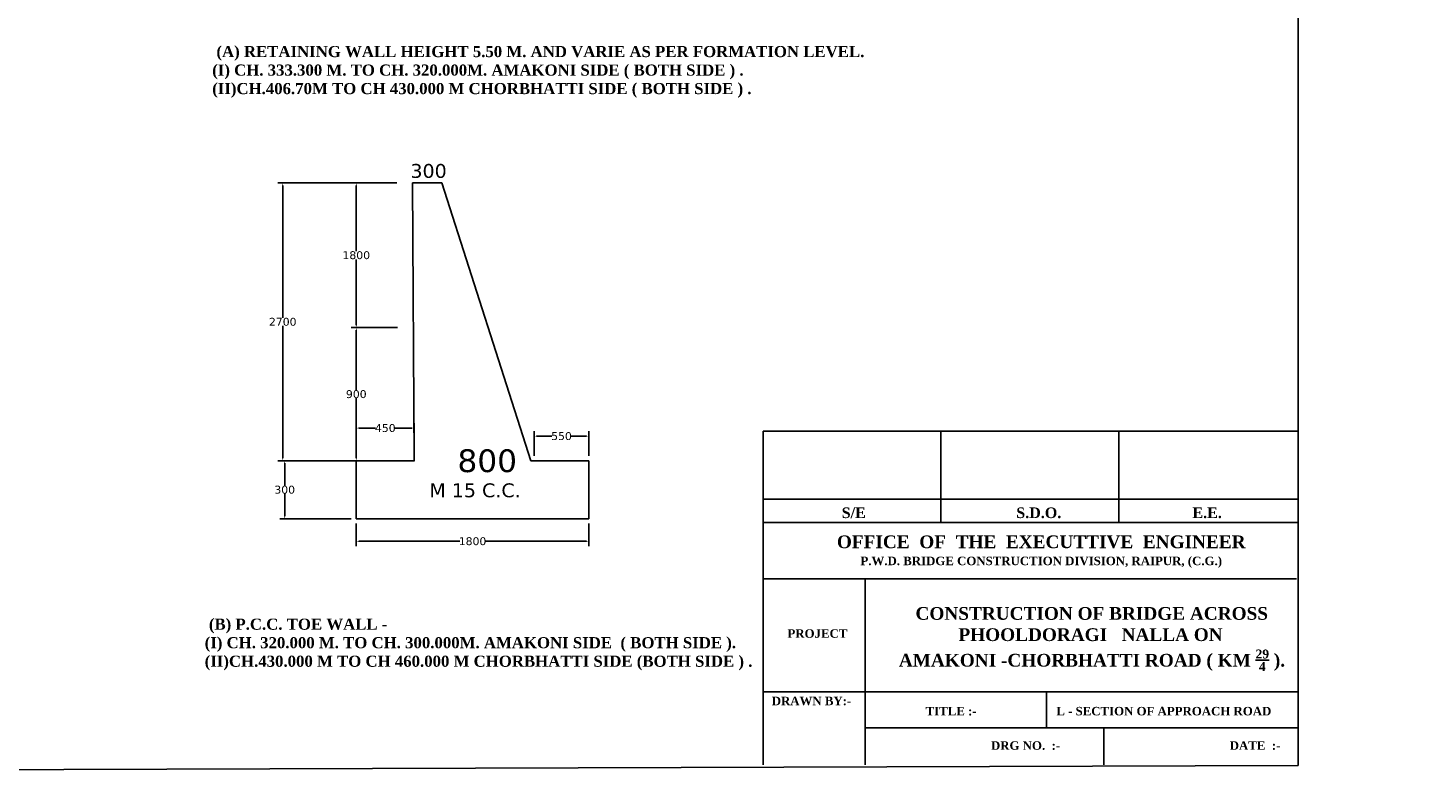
# Model space of a CAD drawing. Header units: inches. Extents: x -3872496040 to -3865243794, y -6657661114 to -6657485382.
# Tile 8 of 12: x -3872354474 to -3872269407, y -6657661114 to -6657615594. Entities that reach past the tile are written whole.
import ezdxf

# ---------------------------------------------------------------- set-up
doc = ezdxf.new("R2010")
doc.units = ezdxf.units.IN
doc.header["$MEASUREMENT"] = 0
doc.header["$PDMODE"] = 2
for name, color, linetype in [('CHNGE', 7, 'Continuous'), ('GROUND_LVL', 114, 'Continuous'), ('TEX', 6, 'Continuous'), ('TEXT', 7, 'Continuous')]:
    doc.layers.add(name, color=color, linetype=linetype)
doc.layers.add('DIMENTION', color=7, linetype='Continuous', lineweight=9)
doc.styles.get("Standard").update_dxf_attribs({"font": 'verdana.ttf', "height": 480})
doc.dimstyles.new('Copy of ISO-25--------4', dxfattribs={"dimtxt": 200, "dimasz": 150, "dimexe": 300, "dimexo": 300, "dimgap": 0.02, "dimtad": 0, "dimtih": 1, "dimtoh": 1, "dimdec": 0, "dimlfac": 4, "dimdsep": 46, "dimtxsty": 'Standard', "dimcen": 150, "dimclrd": 1, "dimclre": 1, "dimclrt": 1, "dimadec": 0, "dimazin": 0, "dimtfac": 1, "dimtdec": 0, "dimtmove": 2, "dimatfit": 3, "dimfxl": 0, "dimarcsym": 0})

# ---------------------------------------------------------------- blocks, each defined once
blk = doc.blocks.new('*D156')
at = {"layer": 'Defpoints', "color": 0, "ltscale": 20, "transparency": 16777216}
for p in [(-3872334528.351271, -6657645417.653452), (-3872320398.22374, -6657645417.653452), (-3872320398.22374, -6657646786.91976)]:
    blk.add_point(p, dxfattribs=at)
at = {"layer": 'TEX', "color": 1, "lineweight": -2, "ltscale": 20, "transparency": 16777216}
for p, q in [((-3872334528.351271, -6657645717.653452), (-3872334528.351271, -6657647086.91976)), ((-3872320398.22374, -6657645717.653452), (-3872320398.22374, -6657647086.91976)), ((-3872334378.351271, -6657646786.91976), (-3872328236.175201, -6657646786.91976)), ((-3872320548.22374, -6657646786.91976), (-3872326690.399809, -6657646786.91976))]:
    blk.add_line(p, q, dxfattribs=at)
at = {"layer": 'TEX', "color": 1, "ltscale": 20, "transparency": 16777216}
for points in [[(-3872334378.351271, -6657646761.91976), (-3872334378.351271, -6657646811.91976), (-3872334528.351271, -6657646786.91976)], [(-3872320548.22374, -6657646761.91976), (-3872320548.22374, -6657646811.91976), (-3872320398.22374, -6657646786.91976)]]:
    blk.add_solid(points, dxfattribs=at)
at = {"layer": 'TEX', "color": 1, "ltscale": 20, "transparency": 16777216, "insert": (-3872327463.287505, -6657646786.91976), "char_height": 480, "width": 2478.44344759, "attachment_point": 5}
blk.add_mtext('1800', dxfattribs=at)
blk = doc.blocks.new('*D157')
at = {"layer": 'Defpoints', "color": 0, "ltscale": 20, "transparency": 16777216}
for p in [(-3872332886.265944, -6657625010.000004), (-3872338996.46312, -6657641894.938831), (-3872332766.993959, -6657641894.938831)]:
    blk.add_point(p, dxfattribs=at)
at = {"layer": 'TEX', "color": 1, "lineweight": -2, "ltscale": 20, "transparency": 16777216}
for p, q in [((-3872333186.265944, -6657625010.000004), (-3872339296.46312, -6657625010.000004)), ((-3872338996.46312, -6657625160.000004), (-3872338996.46312, -6657633202.456134)), ((-3872338996.46312, -6657641744.938831), (-3872338996.46312, -6657633702.482701)), ((-3872333066.993959, -6657641894.938831), (-3872339296.46312, -6657641894.938831))]:
    blk.add_line(p, q, dxfattribs=at)
at = {"layer": 'TEX', "color": 1, "ltscale": 20, "transparency": 16777216}
for points in [[(-3872339021.46312, -6657625160.000004), (-3872338971.46312, -6657625160.000004), (-3872338996.46312, -6657625010.000004)], [(-3872339021.46312, -6657641744.938831), (-3872338971.46312, -6657641744.938831), (-3872338996.46312, -6657641894.938831)]]:
    blk.add_solid(points, dxfattribs=at)
at = {"layer": 'TEX', "color": 1, "ltscale": 20, "transparency": 16777216, "insert": (-3872338996.46312, -6657633452.469415), "char_height": 480, "attachment_point": 5}
blk.add_mtext('2700', dxfattribs=at)
blk = doc.blocks.new('*D158')
at = {"layer": 'Defpoints', "color": 0, "ltscale": 20, "transparency": 16777216}
for p in [(-3872334528.351273, -6657641894.938837), (-3872338877.191133, -6657645417.653456), (-3872334528.351273, -6657645417.653456)]:
    blk.add_point(p, dxfattribs=at)
at = {"layer": 'TEX', "color": 1, "lineweight": -2, "ltscale": 20, "transparency": 16777216}
for p, q in [((-3872334828.351273, -6657641894.938837), (-3872339177.191133, -6657641894.938837)), ((-3872338877.191133, -6657642044.938837), (-3872338877.191133, -6657643406.282863)), ((-3872338877.191133, -6657645267.653456), (-3872338877.191133, -6657643906.30943)), ((-3872334828.351273, -6657645417.653456), (-3872339177.191133, -6657645417.653456))]:
    blk.add_line(p, q, dxfattribs=at)
at = {"layer": 'TEX', "color": 1, "ltscale": 20, "transparency": 16777216}
for points in [[(-3872338902.191133, -6657642044.938837), (-3872338852.191133, -6657642044.938837), (-3872338877.191133, -6657641894.938837)], [(-3872338902.191133, -6657645267.653456), (-3872338852.191133, -6657645267.653456), (-3872338877.191133, -6657645417.653456)]]:
    blk.add_solid(points, dxfattribs=at)
at = {"layer": 'TEX', "color": 1, "ltscale": 20, "transparency": 16777216, "insert": (-3872338877.191134, -6657643656.296144), "char_height": 480, "attachment_point": 5}
blk.add_mtext('300', dxfattribs=at)
blk = doc.blocks.new('*D159')
at = {"layer": 'Defpoints', "color": 0, "ltscale": 20, "transparency": 16777216}
for p in [(-3872334528.351267, -6657639908.700155), (-3872334528.351267, -6657641894.938828), (-3872331000.728018, -6657641894.938828)]:
    blk.add_point(p, dxfattribs=at)
at = {"layer": 'TEX', "color": 1, "lineweight": -2, "ltscale": 20, "transparency": 16777216}
for p, q in [((-3872334528.351267, -6657641594.938828), (-3872334528.351267, -6657639608.700155)), ((-3872331000.728018, -6657641594.938828), (-3872331000.728018, -6657639608.700155)), ((-3872334378.351267, -6657639908.700155), (-3872333359.965955, -6657639908.700155)), ((-3872331150.728018, -6657639908.700155), (-3872332169.113329, -6657639908.700155))]:
    blk.add_line(p, q, dxfattribs=at)
at = {"layer": 'TEX', "color": 1, "ltscale": 20, "transparency": 16777216}
for points in [[(-3872334378.351267, -6657639883.700155), (-3872334378.351267, -6657639933.700155), (-3872334528.351267, -6657639908.700155)], [(-3872331150.728018, -6657639883.700155), (-3872331150.728018, -6657639933.700155), (-3872331000.728018, -6657639908.700155)]]:
    blk.add_solid(points, dxfattribs=at)
at = {"layer": 'TEX', "color": 1, "ltscale": 20, "transparency": 16777216, "insert": (-3872332764.539642, -6657639908.700155), "char_height": 480, "attachment_point": 5}
blk.add_mtext('450', dxfattribs=at)
blk = doc.blocks.new('*D160')
at = {"layer": 'Defpoints', "color": 0, "ltscale": 20, "transparency": 16777216}
for p in [(-3872323718.419224, -6657640398.300154), (-3872323718.419224, -6657641894.938833), (-3872320398.22374, -6657641894.938828)]:
    blk.add_point(p, dxfattribs=at)
at = {"layer": 'TEX', "color": 1, "lineweight": -2, "ltscale": 20, "transparency": 16777216}
for p, q in [((-3872323718.419224, -6657641594.938833), (-3872323718.419224, -6657640098.300154)), ((-3872323568.419224, -6657640398.300154), (-3872322636.017775, -6657640398.300154)), ((-3872320548.22374, -6657640398.300154), (-3872321480.625189, -6657640398.300154)), ((-3872320398.22374, -6657641594.938828), (-3872320398.22374, -6657640098.300154))]:
    blk.add_line(p, q, dxfattribs=at)
at = {"layer": 'TEX', "color": 1, "ltscale": 20, "transparency": 16777216}
for points in [[(-3872323568.419224, -6657640373.300154), (-3872323568.419224, -6657640423.300154), (-3872323718.419224, -6657640398.300154)], [(-3872320548.22374, -6657640373.300154), (-3872320548.22374, -6657640423.300154), (-3872320398.22374, -6657640398.300154)]]:
    blk.add_solid(points, dxfattribs=at)
at = {"layer": 'TEX', "color": 1, "ltscale": 20, "transparency": 16777216, "insert": (-3872322058.321482, -6657640398.300154), "char_height": 480, "attachment_point": 5}
blk.add_mtext('550', dxfattribs=at)
blk = doc.blocks.new('*D161')
at = {"layer": 'Defpoints', "color": 0, "ltscale": 20, "transparency": 16777216}
for p in [(-3872331765.714156, -6657625010.000004), (-3872334528.351286, -6657633799.779793), (-3872331718.350721, -6657633799.779793)]:
    blk.add_point(p, dxfattribs=at)
at = {"layer": 'TEX', "color": 1, "lineweight": -2, "ltscale": 20, "transparency": 16777216}
for p, q in [((-3872332065.714156, -6657625010.000004), (-3872334828.351286, -6657625010.000004)), ((-3872334528.351286, -6657625160.000004), (-3872334528.351286, -6657629153.909522)), ((-3872334528.351286, -6657633649.779793), (-3872334528.351286, -6657629655.870275)), ((-3872332018.350721, -6657633799.779793), (-3872334828.351286, -6657633799.779793))]:
    blk.add_line(p, q, dxfattribs=at)
at = {"layer": 'TEX', "color": 1, "ltscale": 20, "transparency": 16777216}
for points in [[(-3872334553.351286, -6657625160.000004), (-3872334503.351286, -6657625160.000004), (-3872334528.351286, -6657625010.000004)], [(-3872334553.351286, -6657633649.779793), (-3872334503.351286, -6657633649.779793), (-3872334528.351286, -6657633799.779793)]]:
    blk.add_solid(points, dxfattribs=at)
at = {"layer": 'TEX', "color": 1, "ltscale": 20, "transparency": 16777216, "insert": (-3872334528.351287, -6657629404.889895), "char_height": 480, "width": 7350.47875071, "attachment_point": 5}
blk.add_mtext('1800', dxfattribs=at)
blk = doc.blocks.new('*D155')
at = {"layer": 'Defpoints', "color": 0, "ltscale": 20, "transparency": 16777216}
for p in [(-3872331718.350721, -6657633799.779793), (-3872334528.351286, -6657641894.938831), (-3872331656.259434, -6657641894.938831)]:
    blk.add_point(p, dxfattribs=at)
at = {"layer": 'TEX', "color": 1, "lineweight": -2, "ltscale": 20, "transparency": 16777216}
for p, q in [((-3872332018.350721, -6657633799.779793), (-3872334828.351286, -6657633799.779793)), ((-3872334528.351286, -6657633949.779793), (-3872334528.351286, -6657637597.50721)), ((-3872334528.351286, -6657641744.938831), (-3872334528.351286, -6657638097.211414)), ((-3872331956.259434, -6657641894.938831), (-3872334828.351286, -6657641894.938831))]:
    blk.add_line(p, q, dxfattribs=at)
at = {"layer": 'TEX', "color": 1, "ltscale": 20, "transparency": 16777216}
for points in [[(-3872334553.351286, -6657633949.779793), (-3872334503.351286, -6657633949.779793), (-3872334528.351286, -6657633799.779793)], [(-3872334553.351286, -6657641744.938831), (-3872334503.351286, -6657641744.938831), (-3872334528.351286, -6657641894.938831)]]:
    blk.add_solid(points, dxfattribs=at)
at = {"layer": 'TEX', "color": 1, "ltscale": 20, "transparency": 16777216, "insert": (-3872334528.351287, -6657637847.359309), "char_height": 480, "width": 7291.6210556, "attachment_point": 5}
blk.add_mtext('900', dxfattribs=at)

msp = doc.modelspace()

# ---------------------------------------------------------------- linework, layer by layer
at = {"layer": 'CHNGE'}
for p, q in [((-3872331120, -6657625010), (-3872331000.728018, -6657641894.938833)), ((-3872331105.274109, -6657625010), (-3872329324.282278, -6657625010)), ((-3872334528.351271, -6657641894.938828), (-3872330995.819387, -6657641894.938828)), ((-3872332766.993958, -6657641894.938833), (-3872334528.351271, -6657641894.938833)), ((-3872334528.351271, -6657641894.938833), (-3872334528.351271, -6657645417.653452)), ((-3872323930.755621, -6657641894.938833), (-3872320398.22374, -6657641894.938833)), ((-3872320398.22374, -6657641894.938833), (-3872320398.22374, -6657645417.653452)), ((-3872334528.351271, -6657645417.653452), (-3872320398.22374, -6657645417.653452))]:
    msp.add_line(p, q, dxfattribs=at)
at = {"layer": 'GROUND_LVL', "color": 4}
for p, q in [((-3872309800, -6657660375.778792), (-3872309800, -6657640100.713849)), ((-3872309800, -6657640100.713849), (-3872277300, -6657640100.713849)), ((-3872299000.186057, -6657640100.713849), (-3872299000.186062, -6657645651.463181)), ((-3872288200.372116, -6657640100.713849), (-3872288200.372121, -6657645651.463181)), ((-3872309800, -6657644221.511453), (-3872277300, -6657644221.511453)), ((-3872309800, -6657645651.463181), (-3872277300, -6657645651.463181)), ((-3872309800, -6657649074.223989), (-3872277400.558179, -6657649074.223989)), ((-3872303607.783316, -6657649074.223989), (-3872303607.783316, -6657660375.778792)), ((-3872309800, -6657655942.215514), (-3872277300, -6657655942.215514)), ((-3872292578.069067, -6657655942.215514), (-3872292578.069067, -6657658128.73059)), ((-3872303607.783318, -6657658128.73059), (-3872277300, -6657658128.73059)), ((-3872289112.916271, -6657658128.73059), (-3872289112.916271, -6657660375.778792))]:
    msp.add_line(p, q, dxfattribs=at)
at = {"layer": 'TEX', "color": 0, "ltscale": 20}
msp.add_line((-3872329324.282278, -6657625010), (-3872323930.755621, -6657641894.938833), dxfattribs=at)
at = {"layer": 'TEX', "color": 7, "ltscale": 20}
msp.add_lwpolyline([(-3872277300, -6657660410), (-3872496040, -6657661114.094046), (-3872496040, -6657552605.905955), (-3872277300, -6657551901.81191)], close=True, dxfattribs=at)

# ---------------------------------------------------------------- texts
at = {"layer": 'DIMENTION', "insert": (-3872396495.556671, -6657648377.571553), "char_height": 562.5, "width": 16423.29812334, "attachment_point": 7}
msp.add_mtext('\\pi4617.5;PCC M-15 150 mm', dxfattribs=at)
at = {"layer": 'TEX'}
for s, insert, char_height, width, attachment_point in [('{\\fTimes New Roman|b1|i0|c0|p18; (A) RETAINING WALL HEIGHT 5.50 M. AND VARIE AS PER FORMATION LEVEL.\\P(I) CH. 333.300 M. TO CH. 320.000M. AMAKONI SIDE ( BOTH SIDE ) .\\P(II)CH.406.70M TO CH 430.000 M CHORBHATTI SIDE ( BOTH SIDE ) .}', (-3872343280, -6657616688.198925), 675, 39966.13043471, 1), ('300', (-3872331238.557232, -6657623858.525908), 843.042816, 23194.68383232, 1), ('800', (-3872328379.647169, -6657641200.784187), 1382.4, 23194.68383232, 1), ('M 15 C.C.', (-3872330090.612339, -6657643268.928175), 843.042816, 23194.68383232, 1), ('{\\fTimes New Roman|b1|i0|c0|p18;S/E}', (-3872305032.260206, -6657644731.492335), 645.48611111, 4487.626, 1), ('{\\fTimes New Roman|b1|i0|c0|p18;S.D.O.}', (-3872294424.9467, -6657644731.492335), 645.48611111, 4487.626, 1), ('{\\fTimes New Roman|b1|i0|c0|p18;E.E.}', (-3872283721.63683, -6657644731.492335), 645.48611111, 4487.626, 1), ('{\\fTimes New Roman|b1|i0|c0|p18;OFFICE  OF  THE  EXECUTTIVE  ENGINEER\\P\\H0.6667x;P.W.D. BRIDGE CONSTRUCTION DIVISION, RAIPUR, (C.G.)}', (-3872292907.302581, -6657646432.310105), 774.58333333, 39043.28602778, 2), ('\\A1;\\pi5456.3;{\\fTimes New Roman|b1|i0|c0|p18;CONSTRUCTION OF BRIDGE ACROSS \\P\\pi8066.6;PHOOLDORAGI   NALLA ON \\P\\pi4445.5;AMAKONI -CHORBHATTI ROAD ( KM \\H0.7x;\\S29/4;\\H1.4286x; \\H1x;).}', (-3872306005.330434, -6657650784.275416), 774.58333333, 31806.8034375, 1), ('{\\fTimes New Roman|b1|i0|c0|p18; (B) P.C.C. TOE WALL - \\P(I) CH. 320.000 M. TO CH. 300.000M. AMAKONI SIDE  ( BOTH SIDE ).\\P(II)CH.430.000 M TO CH 460.000 M CHORBHATTI SIDE (BOTH SIDE ) .}', (-3872343738.22374, -6657651488.731669), 675, 38048.1701109, 1), ('{\\fTimes New Roman|b1|i0|c0|p18;PROJECT}', (-3872308327.81188, -6657652135.880475), 516.38888889, 7206.15530556, 1), ('{\\fTimes New Roman|b1|i0|c0|p18;DRAWN BY:-}', (-3872309282.883026, -6657656235.289186), 516.38888889, 7206.15530556, 1), ('{\\fTimes New Roman|b1|i0|c0|p18;TITLE :-}', (-3872299932.906525, -6657656852.851607), 516.38888889, 7206.15530556, 1), ('{\\fTimes New Roman|b1|i0|c0|p18;L - SECTION OF APPROACH ROAD}', (-3872291991.914499, -6657656852.851607), 516.38888889, 23236.41558333, 1), ('{\\fTimes New Roman|b1|i0|c0|p18;DRG NO.  :-    }', (-3872295962.906525, -6657658944.003116), 516.38888889, 19114.08308333, 1), ('{\\fTimes New Roman|b1|i0|c0|p18;DATE  :-    }', (-3872281456.037497, -6657658944.003118), 516.38888889, 7206.15530556, 1)]:
    msp.add_mtext(s, dxfattribs=dict(at, insert=insert, char_height=char_height, width=width, attachment_point=attachment_point))
at = {"layer": 'TEXT', "char_height": 675, "width": 26247.5886626, "attachment_point": 7}
for s, insert in [('\\pi10540;30 MM B.C.', (-3872395514.800136, -6657637574.402455)), ('\\pi9950.8;50 MM D.B.M.', (-3872394631.19772, -6657638470.058467)), ('\\pi9475.4;250 MM W.M.M.', (-3872394344.158387, -6657639525.342719)), ('\\pi9475.4;250 MM W.M.M.', (-3872394344.158387, -6657639525.342719)), ('\\pi4288.3;300 MM G.B.S.GRA.III IN TWO LAYER', (-3872389406.009466, -6657640741.127137))]:
    msp.add_mtext(s, dxfattribs=dict(at, insert=insert))

# ---------------------------------------------------------------- dimensions: what is measured, and where the dimension line sits
at = {"layer": 'TEX', "color": 0, "ltscale": 20}
for base, p1, p2, text, picture, middle in [((-3872338996.46312, -6657641894.938831), (-3872332886.265942, -6657625010), (-3872332766.993958, -6657641894.938828), '2700', '*D157', (-3872338996.46312, -6657633452.469415)), ((-3872338877.191133, -6657645417.653456), (-3872334528.351271, -6657641894.938833), (-3872334528.351271, -6657645417.653452), '300', '*D158', (-3872338877.191134, -6657643656.296144))]:
    dim = msp.add_linear_dim(base=base, p1=p1, p2=p2, angle=90, text=text, dimstyle='Copy of ISO-25--------4', dxfattribs=at)
    dim.commit()
    dim.dimension.update_dxf_attribs({"geometry": picture, "text_midpoint": middle})
at = {"layer": 'TEX', "color": 1, "ltscale": 20}
for base, p1, p2, text, picture, middle in [((-3872334528.351286, -6657633799.779793), (-3872331765.714154, -6657625010), (-3872331718.350719, -6657633799.779789), '1800', '*D161', (-3872334528.351287, -6657629404.889895)), ((-3872334528.351286, -6657641894.938831), (-3872331718.350719, -6657633799.779789), (-3872331656.259432, -6657641894.938828), '900', '*D155', (-3872334528.351287, -6657637847.359309))]:
    dim = msp.add_linear_dim(base=base, p1=p1, p2=p2, angle=90, text=text, dimstyle='Copy of ISO-25--------4', dxfattribs=at)
    dim.commit()
    dim.dimension.update_dxf_attribs({"geometry": picture, "text_midpoint": middle})
at = {"layer": 'TEX', "color": 0, "ltscale": 20}
for base, p1, p2, text, picture, middle in [((-3872334528.351267, -6657639908.700155), (-3872331000.728018, -6657641894.938828), (-3872334528.351267, -6657641894.938828), '450', '*D159', (-3872332764.539642, -6657639908.700155)), ((-3872323718.419224, -6657640398.300154), (-3872320398.22374, -6657641894.938828), (-3872323718.419224, -6657641894.938833), '550', '*D160', (-3872322058.321482, -6657640398.300154)), ((-3872320398.22374, -6657646786.91976), (-3872334528.351271, -6657645417.653452), (-3872320398.22374, -6657645417.653452), '1800', '*D156', (-3872327463.287505, -6657646786.91976))]:
    dim = msp.add_linear_dim(base=base, p1=p1, p2=p2, text=text, dimstyle='Copy of ISO-25--------4', dxfattribs=at)
    dim.commit()
    dim.dimension.update_dxf_attribs({"geometry": picture, "text_midpoint": middle})

doc.saveas('drawing.dxf')
